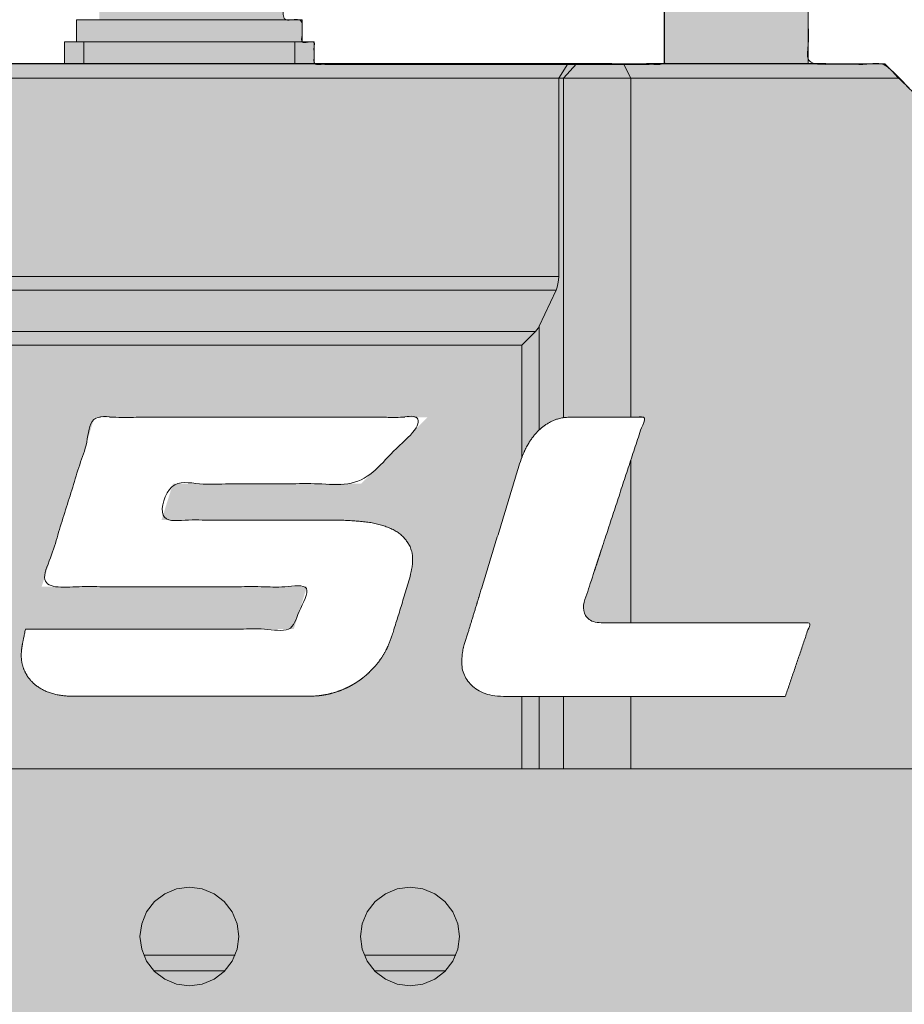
# Model space of a CAD drawing. Header units: inches. Extents: x -352 to 312, y -22 to 980.
# Tile 9 of 11: x -96 to 78, y 570 to 764. Entities that reach past the tile are written whole.
import ezdxf

# ---------------------------------------------------------------- set-up
doc = ezdxf.new("R2010")
doc.units = ezdxf.units.IN
doc.header["$LTSCALE"] = 48
doc.header["$MEASUREMENT"] = 0
doc.layers.add('None', color=7, linetype='Continuous', lineweight=5)

# ---------------------------------------------------------------- blocks, each defined once
blk = doc.blocks.new('Group')
at = {"layer": 'None', "linetype": 'Continuous', "lineweight": 0, "true_color": 0x404040, "transparency": 33554687}
h = blk.add_hatch(color=250, dxfattribs=at)
h.paths.add_polyline_path([(311.74, 493.87), (311.74, 673.4), (200.24, 673.4), (198.45, 673.29), (196.83, 672.93), (195.4, 672.31), (194.14, 671.45), (193.07, 670.33), (192.18, 668.96), (191.47, 667.33), (190.94, 665.45), (190.6, 666.12), (189.82, 667.64), (188.6, 670.02), (186.95, 673.27), (184.87, 677.37), (182.35, 682.33), (179.4, 688.15), (176.02, 694.83), (172.3, 702.13), (168.35, 709.78), (164.16, 717.8), (159.73, 726.18), (155.07, 734.93), (150.17, 744.04), (145.04, 753.51), (139.67, 763.34), (134.12, 773.41), (128.42, 783.6), (122.6, 793.9), (116.63, 804.31), (110.53, 814.84), (104.29, 825.49), (97.92, 836.24), (91.4, 847.12), (84.85, 857.86), (78.37, 868.21), (71.94, 878.19), (65.58, 887.78), (59.27, 896.99), (53.03, 905.81), (46.85, 914.26), (40.73, 922.32), (38.76, 924.85), (36.75, 927.4), (34.7, 929.97), (32.62, 932.55), (30.5, 935.14), (28.35, 937.75), (26.15, 940.38), (23.92, 943.02), (21.67, 945.64), (19.39, 948.19), (17.09, 950.68), (14.77, 953.1), (12.44, 955.45), (10.08, 957.74), (7.71, 959.97), (5.31, 962.12), (2.9, 964.2), (0.48, 966.16), (-1.95, 968.02), (-4.4, 969.78), (-6.85, 971.42), (-9.32, 972.97), (-11.8, 974.4), (-14.28, 975.73), (-16.77, 976.91), (-19.26, 977.91), (-21.74, 978.72), (-24.21, 979.34), (-26.67, 979.77), (-29.13, 980.02), (-31.59, 980.08), (-34.03, 979.95), (-40.22, 978.63), (-45.75, 975.84), (-50.61, 971.6), (-54.81, 965.89), (-58.35, 958.72), (-61.23, 950.1), (-63.45, 940.01), (-65.01, 928.46), (-65.76, 922.36), (-66.39, 916.08), (-66.9, 909.61), (-67.3, 902.97), (-67.58, 896.14), (-67.75, 889.13), (-67.79, 881.94), (-67.72, 874.56), (-70.56, 874.56), (-70.86, 874.56), (-71.13, 874.52), (-71.37, 874.43), (-71.57, 874.29), (-71.74, 874.11), (-71.88, 873.88), (-71.98, 873.61), (-72.05, 873.29), (-75.41, 852.23), (-77.67, 851.37), (-81.15, 825.24), (-81.17, 825.13), (-81.19, 824.99), (-81.2, 824.84), (-81.22, 824.67), (-81.22, 824.49), (-81.23, 824.28), (-81.24, 824.07), (-81.24, 823.83), (-81.24, 809.86), (-80.2, 792.09), (-80.2, 764.31), (-84.64, 764.31), (-84.64, 759.95), (-87, 759.95), (-87, 755.5), (-145.37, 755.5), (-145.37, 758.33), (-191.1, 758.33), (-191.1, 755.6), (-199.41, 755.6), (-218.31, 736.6), (-218.31, 619.43), (-247.6, 619.43), (-247.6, 616.6), (-251.38, 616.6), (-251.38, 636.44), (-258.94, 636.44), (-258.92, 631.79), (-258.9, 627.76), (-258.9, 624.35), (-258.89, 621.56), (-258.9, 619.39), (-258.9, 617.84), (-258.92, 616.91), (-258.94, 616.6), (-268.39, 616.6), (-268.39, 629.83), (-283.51, 629.83), (-288.28, 627.75), (-293.42, 600.16), (-312.99, 600.16), (-312.99, 597.24), (-319.47, 597.24), (-319.47, 594.87), (-351.48, 594.87), (-351.48, 572.26), (-319.6, 572.26), (-319.6, 569.73), (-312.99, 569.73), (-312.99, 566.9), (-293.42, 566.9), (-288.37, 539.31), (-283.51, 537.29), (-268.39, 537.23), (-268.39, 550.46), (-258.94, 550.46), (-258.94, 530.66), (-251.38, 530.66), (-251.38, 550.46), (-247.6, 550.46), (-247.6, 547.62), (-218.41, 547.62), (-218.38, 547.32), (-218.37, 547.03), (-218.41, 546.76), (-218.47, 546.49), (-218.56, 546.24), (-218.69, 546.01), (-218.85, 545.78), (-219.03, 545.57), (-219.12, 545.48), (-219.24, 545.37), (-219.37, 545.22), (-219.53, 545.05), (-219.72, 544.85), (-219.93, 544.63), (-220.16, 544.38), (-220.42, 544.1), (-220.7, 543.8), (-221.01, 543.49), (-221.34, 543.16), (-221.69, 542.82), (-222.07, 542.46), (-222.47, 542.09), (-222.9, 541.71), (-223.35, 541.31), (-223.82, 540.89), (-224.32, 540.47), (-224.84, 540.04), (-225.39, 539.61), (-225.96, 539.16), (-226.55, 538.7), (-227.17, 538.24), (-227.81, 537.77), (-228.47, 537.29), (-229.16, 536.82), (-229.87, 536.36), (-230.61, 535.89), (-231.37, 535.43), (-232.15, 534.98), (-232.96, 534.52), (-233.79, 534.07), (-234.07, 533.92), (-234.33, 533.75), (-234.59, 533.58), (-234.83, 533.39), (-235.07, 533.2), (-235.29, 532.99), (-235.51, 532.77), (-235.72, 532.54), (-235.92, 532.3), (-236.1, 532.06), (-236.28, 531.81), (-236.45, 531.56), (-236.62, 531.3), (-236.77, 531.04), (-236.91, 530.78), (-237.05, 530.51), (-237.18, 530.23), (-237.29, 529.96), (-237.4, 529.68), (-237.5, 529.4), (-237.6, 529.12), (-237.68, 528.84), (-237.75, 528.55), (-237.82, 528.27), (-237.88, 527.98), (-237.93, 527.7), (-237.97, 527.43), (-238.01, 527.16), (-238.03, 526.89), (-238.05, 526.63), (-238.06, 526.37), (-238.07, 526.11), (-238.07, 525.27), (-238.07, 524.09), (-238.08, 522.57), (-238.09, 520.7), (-238.1, 518.49), (-238.11, 515.95), (-238.13, 513.06), (-238.15, 509.83), (-120.23, 509.83), (-120.23, 505.71), (-120.25, 505.5), (-120.28, 505.3), (-120.31, 505.12), (-120.35, 504.96), (-120.41, 504.82), (-120.47, 504.69), (-120.54, 504.57), (-120.62, 504.47), (-120.71, 504.38), (-120.81, 504.27), (-120.92, 504.14), (-121.03, 504.01), (-121.16, 503.86), (-121.29, 503.7), (-121.43, 503.53), (-121.58, 503.34), (-138.15, 503.34), (-138.4, 503.33), (-138.64, 503.3), (-138.86, 503.24), (-139.06, 503.16), (-139.25, 503.05), (-139.42, 502.92), (-139.57, 502.77), (-139.7, 502.59), (-140.26, 501.83), (-141.68, 499.96), (-143.97, 496.97), (-147.12, 492.86), (-151.14, 487.63), (-156.03, 481.28), (-161.78, 473.82), (-168.39, 465.23), (-168.52, 465.07), (-168.63, 464.89), (-168.72, 464.72), (-168.79, 464.53), (-168.85, 464.34), (-168.89, 464.14), (-168.92, 463.93), (-168.93, 463.72), (-168.93, 462.68), (-168.93, 459.98), (-168.94, 455.63), (-168.94, 449.62), (-168.95, 441.95), (-168.96, 432.63), (-168.97, 421.66), (-168.99, 409.03), (-169.02, 408.19), (-169.11, 407.39), (-169.25, 406.62), (-169.45, 405.88), (-169.71, 405.18), (-170.02, 404.51), (-170.39, 403.88), (-170.81, 403.27), (-171.26, 402.69), (-171.72, 402.09), (-172.18, 401.49), (-172.64, 400.88), (-173.11, 400.26), (-173.59, 399.63), (-174.07, 398.99), (-174.55, 398.34), (-174.66, 398.22), (-174.76, 398.09), (-174.85, 397.94), (-174.91, 397.78), (-174.97, 397.6), (-175.01, 397.41), (-175.03, 397.21), (-175.04, 397), (-175.04, 389.73), (-175.05, 389.55), (-175.07, 389.38), (-175.1, 389.21), (-175.14, 389.06), (-175.19, 388.91), (-175.26, 388.77), (-175.33, 388.64), (-175.41, 388.52), (-175.52, 388.37), (-175.66, 388.19), (-175.84, 387.95), (-176.05, 387.67), (-176.29, 387.34), (-176.58, 386.96), (-176.89, 386.53), (-177.25, 386.06), (-177.35, 385.91), (-177.44, 385.76), (-177.51, 385.61), (-177.57, 385.46), (-177.62, 385.31), (-177.65, 385.15), (-177.67, 385), (-177.68, 384.85), (-177.68, 375.37), (-248.55, 375.37), (-248.55, 378.68), (-293.87, 378.68), (-293.87, 370.17), (-248.55, 370.17), (-248.55, 374.42), (-162.78, 374.42), (-162.75, 372.43), (-162.73, 370.7), (-162.72, 369.24), (-162.72, 368.05), (-162.72, 367.12), (-162.73, 366.45), (-162.75, 366.05), (-162.78, 365.92), (-177.57, 365.92), (-177.68, 339.9), (-177.68, 339.7), (-177.66, 339.5), (-177.6, 339.3), (-177.51, 339.1), (-177.39, 338.9), (-177.24, 338.7), (-177.06, 338.5), (-176.85, 338.3), (-176.63, 338.11), (-176.43, 337.93), (-176.24, 337.77), (-176.07, 337.62), (-175.91, 337.48), (-175.77, 337.36), (-175.65, 337.25), (-175.54, 337.15), (-175.42, 337.03), (-175.32, 336.9), (-175.23, 336.75), (-175.16, 336.58), (-175.11, 336.4), (-175.07, 336.19), (-175.04, 335.97), (-175.04, 335.74), (-175.04, 335.29), (-175.04, 334.44), (-175.04, 333.18), (-175.03, 331.52), (-175.03, 329.45), (-175.03, 326.98), (-175.03, 324.1), (-175.03, 320.82), (-175.02, 320.64), (-174.98, 320.47), (-174.92, 320.29), (-174.83, 320.11), (-174.72, 319.93), (-174.58, 319.76), (-174.42, 319.58), (-174.23, 319.4), (-174, 319.21), (-173.73, 318.97), (-173.4, 318.69), (-173.03, 318.37), (-172.61, 318.01), (-172.14, 317.61), (-171.62, 317.17), (-171.06, 316.69), (-170.54, 315.89), (-170.1, 315.09), (-169.72, 314.3), (-169.41, 313.5), (-169.17, 312.71), (-169, 311.92), (-168.9, 311.14), (-168.87, 310.35), (-168.87, 143.78), (-168.84, 142.52), (-168.69, 141.35), (-168.41, 140.25), (-168, 139.25), (-167.46, 138.32), (-166.79, 137.48), (-165.99, 136.72), (-165.06, 136.04), (-163.97, 135.36), (-162.69, 134.57), (-161.21, 133.69), (-159.54, 132.7), (-157.68, 131.61), (-155.62, 130.42), (-153.38, 129.12), (-150.94, 127.73), (-143.95, 127.72), (-143.95, 54.56), (-145.56, 53.97), (-145.56, 49.85), (-145.58, 49.47), (-145.65, 49.11), (-145.75, 48.77), (-145.89, 48.45), (-146.07, 48.16), (-146.28, 47.88), (-146.53, 47.63), (-146.82, 47.4), (-147.52, 46.9), (-149.02, 45.84), (-151.32, 44.2), (-154.42, 42.01), (-158.31, 39.25), (-162.99, 35.92), (-168.47, 32.03), (-174.75, 27.58), (-174.75, -21.95), (-154.16, -21.95), (-153.91, -21.91), (-153.7, -21.85), (-153.52, -21.77), (-153.37, -21.67), (-153.26, -21.55), (-153.18, -21.42), (-153.13, -21.27), (-153.11, -21.1), (-153.11, -18.17), (-153.14, -17.95), (-153.2, -17.76), (-153.29, -17.6), (-153.4, -17.47), (-153.55, -17.36), (-153.73, -17.29), (-153.93, -17.24), (-154.17, -17.23), (-158.78, -17.23), (-159, -17.22), (-159.19, -17.18), (-159.35, -17.11), (-159.49, -17.02), (-159.59, -16.9), (-159.66, -16.76), (-159.7, -16.58), (-159.72, -16.38), (-159.72, -16.08), (-159.72, -15.57), (-159.72, -14.88), (-159.72, -14), (-159.72, -12.92), (-159.72, -11.65), (-159.73, -10.19), (-159.73, -8.54), (-159.69, -8.31), (-159.62, -8.12), (-159.54, -7.96), (-159.43, -7.83), (-159.3, -7.72), (-159.15, -7.65), (-158.98, -7.61), (-158.78, -7.59), (-153.96, -7.59), (-153.77, -7.56), (-153.61, -7.52), (-153.47, -7.45), (-153.36, -7.38), (-153.27, -7.28), (-153.21, -7.17), (-153.17, -7.05), (-153.16, -6.91), (-153.16, -5.61), (-153.19, -5.43), (-153.25, -5.28), (-153.32, -5.15), (-153.43, -5.04), (-153.55, -4.96), (-153.7, -4.9), (-153.87, -4.86), (-154.06, -4.85), (-158.78, -4.85), (-159.01, -4.82), (-159.2, -4.76), (-159.36, -4.68), (-159.49, -4.59), (-159.6, -4.47), (-159.67, -4.34), (-159.71, -4.18), (-159.73, -4.01), (-159.73, -3.75), (-159.73, -3.33), (-159.73, -2.76), (-159.72, -2.04), (-159.72, -1.17), (-159.72, -0.14), (-159.72, 1.04), (-159.71, 2.38), (-159.65, 2.57), (-159.57, 2.73), (-159.48, 2.86), (-159.38, 2.98), (-159.26, 3.06), (-159.13, 3.12), (-159, 3.16), (-158.85, 3.17), (-91.7, 3.18), (-91.7, 1.85), (-78.66, -22.27), (-46.15, -22.34), (-33.11, 1.85), (-33.11, 3.18), (33.97, 3.18), (34.19, 3.14), (34.38, 3.08), (34.55, 3), (34.68, 2.89), (34.78, 2.76), (34.86, 2.61), (34.9, 2.43), (34.92, 2.24), (34.92, -3.91), (34.91, -4.13), (34.87, -4.32), (34.81, -4.48), (34.7, -4.61), (34.57, -4.72), (34.4, -4.79), (34.2, -4.84), (33.97, -4.85), (29.25, -4.85), (29.04, -4.89), (28.85, -4.94), (28.7, -5), (28.57, -5.08), (28.47, -5.17), (28.4, -5.28), (28.36, -5.41), (28.34, -5.54), (28.34, -6.73), (28.36, -6.93), (28.4, -7.11), (28.45, -7.25), (28.53, -7.38), (28.62, -7.47), (28.73, -7.54), (28.86, -7.58), (29, -7.59), (33.97, -7.59), (34.19, -7.65), (34.38, -7.72), (34.55, -7.81), (34.68, -7.92), (34.78, -8.05), (34.86, -8.19), (34.9, -8.36), (34.92, -8.54), (34.92, -16.28), (34.88, -16.5), (34.82, -16.69), (34.75, -16.85), (34.65, -16.98), (34.54, -17.09), (34.41, -17.16), (34.26, -17.2), (34.09, -17.22), (29.16, -17.22), (28.97, -17.25), (28.81, -17.3), (28.67, -17.38), (28.56, -17.49), (28.47, -17.62), (28.41, -17.78), (28.37, -17.96), (28.36, -18.17), (28.36, -21.26), (28.4, -21.42), (28.45, -21.56), (28.53, -21.68), (28.62, -21.77), (28.72, -21.85), (28.84, -21.9), (28.98, -21.93), (29.13, -21.94), (29.59, -21.94), (30.67, -21.94), (32.36, -21.94), (34.65, -21.94), (37.56, -21.95), (41.08, -21.95), (45.2, -21.95), (49.94, -21.95), (49.94, 27.53), (21.81, 47.56), (21.56, 47.84), (21.34, 48.11), (21.16, 48.38), (21.01, 48.66), (20.9, 48.94), (20.81, 49.21), (20.76, 49.49), (20.75, 49.77), (20.75, 50.09), (20.75, 50.46), (20.75, 50.9), (20.75, 51.4), (20.75, 51.96), (20.75, 52.59), (20.74, 53.28), (20.74, 54.03), (19.14, 54.64), (19.14, 127.72), (26.1, 127.72), (39.29, 135.24), (40.44, 135.99), (41.43, 136.82), (42.27, 137.74), (42.96, 138.73), (43.49, 139.8), (43.87, 140.96), (44.1, 142.2), (44.18, 143.51), (44.18, 147.31), (44.17, 155.97), (44.17, 169.51), (44.16, 187.92), (44.15, 211.2), (44.14, 239.35), (44.13, 272.38), (44.11, 310.28), (44.26, 311.54), (44.46, 312.7), (44.72, 313.74), (45.03, 314.68), (45.4, 315.5), (45.82, 316.22), (46.3, 316.82), (46.83, 317.31), (47.36, 317.73), (47.85, 318.11), (48.28, 318.45), (48.66, 318.75), (48.98, 319.01), (49.26, 319.22), (49.49, 319.4), (49.66, 319.54), (49.79, 319.67), (49.91, 319.81), (50, 319.97), (50.08, 320.16), (50.14, 320.37), (50.19, 320.6), (50.21, 320.85), (50.22, 321.12), (50.22, 335.87), (50.24, 336.09), (50.27, 336.29), (50.31, 336.48), (50.37, 336.65), (50.45, 336.81), (50.54, 336.95), (50.64, 337.08), (50.76, 337.19), (50.9, 337.3), (51.05, 337.42), (51.22, 337.55), (51.4, 337.68), (51.6, 337.82), (51.82, 337.98), (52.05, 338.13), (52.29, 338.3), (52.43, 338.43), (52.55, 338.59), (52.64, 338.76), (52.73, 338.96), (52.79, 339.18), (52.83, 339.43), (52.86, 339.69), (52.87, 339.98), (52.87, 365.92), (37.97, 365.92), (37.97, 374.42), (123.74, 374.42), (123.74, 370.17), (169.05, 370.17), (169.05, 378.68), (158.43, 378.69), (149.22, 378.7), (141.43, 378.71), (135.06, 378.71), (130.11, 378.71), (126.58, 378.7), (124.47, 378.69), (123.78, 378.68), (123.79, 378.61), (123.8, 378.45), (123.81, 378.19), (123.81, 377.83), (123.81, 377.38), (123.8, 376.82), (123.79, 376.17), (123.78, 375.42), (52.87, 375.42), (52.87, 384.67), (52.86, 384.87), (52.84, 385.06), (52.81, 385.25), (52.75, 385.43), (52.69, 385.61), (52.6, 385.78), (52.5, 385.95), (52.39, 386.12), (52.26, 386.3), (52.1, 386.51), (51.92, 386.75), (51.71, 387.03), (51.49, 387.33), (51.23, 387.67), (50.96, 388.04), (50.66, 388.44), (50.56, 388.6), (50.47, 388.77), (50.39, 388.93), (50.33, 389.09), (50.28, 389.25), (50.25, 389.41), (50.23, 389.57), (50.22, 389.72), (50.22, 396.86), (50.22, 397.06), (50.19, 397.27), (50.14, 397.48), (50.07, 397.69), (49.98, 397.91), (49.86, 398.13), (49.72, 398.35), (49.56, 398.58), (49.35, 398.86), (49.09, 399.22), (48.76, 399.66), (48.37, 400.18), (47.91, 400.79), (47.39, 401.48), (46.82, 402.26), (46.17, 403.11), (45.68, 403.72), (45.25, 404.4), (44.88, 405.17), (44.58, 406.02), (44.35, 406.96), (44.19, 407.98), (44.09, 409.08), (44.05, 410.26), (44.05, 412.17), (44.06, 415.44), (44.06, 420.07), (44.07, 426.06), (44.08, 433.41), (44.09, 442.13), (44.1, 452.2), (44.11, 463.64), (44.09, 463.89), (44.04, 464.12), (43.99, 464.35), (43.92, 464.56), (43.85, 464.76), (43.75, 464.95), (43.65, 465.13), (43.53, 465.29), (42.98, 466.01), (41.56, 467.86), (39.28, 470.82), (36.13, 474.9), (32.11, 480.11), (27.24, 486.44), (21.49, 493.89), (14.89, 502.46), (14.75, 502.65), (14.6, 502.82), (14.43, 502.96), (14.25, 503.07), (14.06, 503.16), (13.85, 503.23), (13.63, 503.26), (13.39, 503.28), (12.91, 503.28), (11.98, 503.28), (10.59, 503.29), (8.74, 503.31), (6.43, 503.33), (3.66, 503.35), (0.43, 503.37), (-3.26, 503.4), (-4.14, 504.5), (-4.25, 504.62), (-4.33, 504.76), (-4.41, 504.91), (-4.47, 505.08), (-4.52, 505.26), (-4.55, 505.45), (-4.57, 505.66), (-4.58, 505.89), (-4.58, 509.83), (113.34, 509.83), (113.34, 526.19), (113.28, 527.48), (113.07, 528.68), (112.72, 529.8), (112.23, 530.84), (111.59, 531.8), (110.81, 532.68), (109.89, 533.49), (108.82, 534.21), (108.4, 534.46), (107.98, 534.71), (107.55, 534.96), (107.14, 535.21), (106.72, 535.46), (106.31, 535.71), (105.9, 535.95), (105.49, 536.2), (105.08, 536.44), (104.67, 536.7), (104.26, 536.96), (103.84, 537.23), (103.42, 537.5), (103, 537.79), (102.58, 538.08), (102.16, 538.38), (101.73, 538.69), (101.29, 539.02), (100.86, 539.35), (100.42, 539.7), (99.97, 540.06), (99.52, 540.44), (99.06, 540.82), (98.6, 541.22), (98.13, 541.63), (97.66, 542.07), (97.17, 542.53), (96.68, 543.01), (96.17, 543.51), (95.66, 544.04), (95.14, 544.58), (94.61, 545.15), (94.52, 545.24), (94.45, 545.33), (94.37, 545.41), (94.3, 545.49), (94.24, 545.57), (94.17, 545.65), (94.11, 545.72), (94.06, 545.8), (94.01, 545.87), (93.96, 545.94), (93.91, 546.01), (93.87, 546.08), (93.83, 546.15), (93.79, 546.21), (93.75, 546.28), (93.72, 546.35), (93.69, 546.42), (93.67, 546.49), (93.64, 546.56), (93.62, 546.63), (93.6, 546.7), (93.58, 546.78), (93.56, 546.85), (93.55, 546.93), (93.54, 547), (93.53, 547.08), (93.52, 547.16), (93.52, 547.25), (93.51, 547.34), (93.51, 547.43), (93.5, 547.52), (93.5, 547.62), (93.72, 547.62), (94.11, 547.62), (94.66, 547.62), (95.37, 547.62), (96.25, 547.61), (97.3, 547.61), (98.51, 547.61), (99.88, 547.6), (101.35, 547.6), (102.85, 547.59), (104.39, 547.59), (105.94, 547.58), (107.53, 547.58), (109.15, 547.57), (110.8, 547.57), (112.48, 547.57), (114.15, 547.56), (115.79, 547.56), (117.39, 547.56), (118.95, 547.56), (120.47, 547.56), (121.95, 547.56), (123.39, 547.56), (124.8, 547.56), (126.1, 547.56), (127.23, 547.57), (128.18, 547.57), (128.96, 547.58), (129.57, 547.59), (130, 547.6), (130.26, 547.61), (130.35, 547.62), (130.35, 550.46), (143.58, 550.46), (143.58, 555.18), (154.51, 555.29), (154.51, 561.9), (190.8, 561.9), (190.8, 503.32), (190.98, 501.1), (191.46, 499.18), (192.24, 497.56), (193.31, 496.23), (194.67, 495.2), (196.33, 494.46), (198.29, 494.02), (200.54, 493.87)])
h.paths.add_polyline_path([(190.8, 640.14), (190.8, 605.36), (154.51, 605.36), (154.54, 611.87), (143.58, 611.87), (143.58, 616.6), (130.35, 616.6), (130.35, 619.43), (93.5, 619.43), (93.5, 736.6), (74.55, 755.54), (59.48, 755.54), (59.48, 778.74), (31.14, 778.74), (31.14, 755.5), (-37.87, 755.5), (-37.87, 759.88), (-40.23, 759.88), (-40.23, 764.29), (-43.91, 764.29), (-43.91, 792.09), (-42.87, 809.86), (-42.87, 824.11), (-42.95, 825.15), (-46.4, 851.39), (-48.7, 852.28), (-52.06, 873.29), (-52.15, 873.58), (-52.26, 873.84), (-52.4, 874.05), (-52.55, 874.23), (-52.74, 874.37), (-52.94, 874.47), (-53.17, 874.53), (-53.42, 874.55), (-53.7, 874.55), (-54, 874.56), (-54.33, 874.56), (-54.69, 874.56), (-55.07, 874.56), (-55.48, 874.56), (-55.92, 874.56), (-56.39, 874.56), (-56.47, 881.77), (-56.37, 887.71), (-56.26, 892.93), (-56.15, 897.44), (-56.03, 901.24), (-55.91, 904.32), (-55.79, 906.69), (-55.66, 908.35), (-55.53, 909.29), (-55.48, 909.58), (-55.41, 910), (-55.34, 910.57), (-55.27, 911.26), (-55.18, 912.1), (-55.09, 913.06), (-54.99, 914.17), (-54.88, 915.41), (-54.76, 916.75), (-54.62, 918.13), (-54.47, 919.57), (-54.31, 921.05), (-54.14, 922.59), (-53.94, 924.17), (-53.74, 925.81), (-53.52, 927.5), (-53.28, 929.21), (-53.03, 930.93), (-52.76, 932.66), (-52.47, 934.4), (-52.17, 936.14), (-51.85, 937.89), (-51.51, 939.64), (-51.15, 941.41), (-50.77, 943.14), (-50.37, 944.79), (-49.95, 946.36), (-49.5, 947.85), (-49.03, 949.26), (-48.53, 950.59), (-48.01, 951.84), (-47.47, 953.02), (-47.2, 953.57), (-46.93, 954.12), (-46.66, 954.68), (-46.39, 955.24), (-46.11, 955.81), (-45.84, 956.38), (-45.56, 956.95), (-45.28, 957.53), (-44.99, 958.11), (-44.69, 958.68), (-44.38, 959.25), (-44.06, 959.81), (-43.72, 960.36), (-43.37, 960.9), (-43, 961.44), (-42.63, 961.97), (-42.24, 962.49), (-41.83, 963), (-41.4, 963.49), (-40.95, 963.98), (-40.49, 964.45), (-40, 964.9), (-39.5, 965.35), (-38.98, 965.78), (-38.44, 966.2), (-37.87, 966.59), (-37.27, 966.95), (-36.63, 967.29), (-35.97, 967.61), (-35.28, 967.91), (-34.56, 968.18), (-33.82, 968.42), (-31.7, 968.86), (-29.43, 968.93), (-27, 968.62), (-24.41, 967.95), (-21.67, 966.9), (-18.76, 965.48), (-15.7, 963.69), (-12.48, 961.54), (-7.47, 958.14), (-2.14, 953.82), (3.53, 948.59), (9.53, 942.43), (15.86, 935.36), (22.52, 927.37), (29.51, 918.45), (36.83, 908.62), (46.9, 894.41), (56.24, 880.93), (64.86, 868.18), (72.76, 856.17), (79.93, 844.89), (86.38, 834.34), (92.11, 824.53), (97.11, 815.45), (98.04, 813.73), (99.16, 811.67), (100.48, 809.29), (101.99, 806.57), (103.71, 803.52), (105.62, 800.13), (107.73, 796.41), (110.03, 792.36), (112.49, 788.03), (115.06, 783.49), (117.73, 778.73), (120.52, 773.75), (123.41, 768.56), (126.42, 763.15), (129.53, 757.53), (132.76, 751.69), (136.07, 745.66), (139.45, 739.47), (142.89, 733.13), (146.4, 726.63), (149.97, 719.98), (153.61, 713.17), (157.31, 706.2), (161.08, 699.07), (164.88, 691.84), (168.65, 684.58), (172.39, 677.27), (176.12, 669.92), (179.82, 662.54), (183.5, 655.11), (187.16, 647.65)])
for points in [[(10.31, 713.7), (10.27, 712.96), (10.17, 712.26), (10.01, 711.6), (9.79, 711.03)], [(5.73, 702.85), (5.15, 702.28), (4.5, 701.62), (3.79, 700.91), (3.05, 700.18)], [(5.73, 702.85), (6.02, 703.18), (6.27, 703.54), (6.48, 703.92)], [(-52.7, 583.63), (-53.03, 581.11), (-54, 578.77), (-55.55, 576.75), (-57.57, 575.2), (-59.91, 574.23), (-62.43, 573.9), (-64.95, 574.23), (-67.3, 575.2), (-69.31, 576.75), (-70.86, 578.77), (-71.83, 581.11), (-72.17, 583.63), (-71.83, 586.15), (-70.86, 588.5), (-69.31, 590.51), (-67.3, 592.06), (-64.95, 593.03), (-62.43, 593.36), (-59.91, 593.03), (-57.57, 592.06), (-55.55, 590.51), (-54, 588.5), (-53.03, 586.15), (-52.7, 583.63)], [(-9.24, 583.63), (-9.57, 581.11), (-10.54, 578.77), (-12.09, 576.75), (-14.1, 575.2), (-16.45, 574.23), (-18.97, 573.9), (-21.49, 574.23), (-23.83, 575.2), (-25.85, 576.75), (-27.4, 578.77), (-28.37, 581.11), (-28.7, 583.63), (-28.37, 586.15), (-27.4, 588.5), (-25.85, 590.51), (-23.83, 592.06), (-21.49, 593.03), (-18.97, 593.36), (-16.45, 593.03), (-14.1, 592.06), (-12.09, 590.51), (-10.54, 588.5), (-9.57, 586.15), (-9.24, 583.63)]]:
    blk.add_hatch(color=250, dxfattribs=at).paths.add_polyline_path(points)
at = {"layer": 'None', "color": 7, "linetype": 'Continuous', "lineweight": 5, "transparency": 33554687}
for p, q in [((31.11, 778.84), (31.11, 755.7)), ((59.46, 755.7), (59.46, 778.84)), ((-84.64, 764.29), (-84.64, 759.95)), ((-40.23, 759.95), (-40.23, 764.29)), ((-87, 759.95), (-87, 755.7)), ((-83.22, 759.95), (-41.65, 759.95)), ((-83.22, 759.95), (-83.22, 755.7)), ((-41.65, 759.95), (-41.65, 755.7)), ((-37.87, 759.95), (-37.87, 755.7)), ((-136.98, 755.6), (12.11, 755.6)), ((-108.19, 755.7), (-91.67, 755.7)), ((-91.67, 755.7), (-91.67, 755.6)), ((-91.67, 755.7), (-81.25, 755.7)), ((-81.25, 755.7), (-81.25, 755.6)), ((-81.25, 755.7), (-81.04, 755.7)), ((-81.04, 755.7), (-81.04, 755.6)), ((-81.04, 755.7), (-80.81, 755.7)), ((-80.81, 755.7), (-80.81, 755.6)), ((-80.81, 755.7), (-80.57, 755.7)), ((-80.57, 755.7), (-80.57, 755.6)), ((-80.57, 755.7), (-80.3, 755.7)), ((-80.3, 755.7), (-80.3, 755.6)), ((-80.3, 755.7), (-80.02, 755.7)), ((-80.02, 755.7), (-80.02, 755.6)), ((-80.02, 755.7), (-79.73, 755.7)), ((-79.73, 755.7), (-79.73, 755.6)), ((-79.73, 755.7), (-79.44, 755.7)), ((-79.44, 755.7), (-79.44, 755.6)), ((-79.44, 755.7), (-79.14, 755.7)), ((-79.14, 755.7), (-79.14, 755.6)), ((-79.14, 755.7), (-46.56, 755.7)), ((-71.75, 755.7), (-71.75, 755.71)), ((-46.56, 755.7), (-46.56, 755.6)), ((-46.56, 755.7), (-46.26, 755.7)), ((-46.26, 755.7), (-46.26, 755.6)), ((-46.26, 755.7), (-45.96, 755.7)), ((-45.96, 755.7), (-45.96, 755.6)), ((-45.96, 755.7), (-45.67, 755.7)), ((-45.67, 755.7), (-45.67, 755.6)), ((-45.67, 755.7), (-45.4, 755.7)), ((-45.4, 755.7), (-45.4, 755.6)), ((-45.4, 755.7), (-45.13, 755.7)), ((-45.13, 755.7), (-45.13, 755.6)), ((-45.13, 755.7), (-44.88, 755.7)), ((-44.88, 755.7), (-44.88, 755.6)), ((-44.88, 755.7), (-44.65, 755.7)), ((-44.65, 755.7), (-44.65, 755.6)), ((-44.65, 755.7), (-44.45, 755.7)), ((-44.45, 755.7), (-44.45, 755.6)), ((-44.45, 755.7), (-34.03, 755.7)), ((-34.03, 755.7), (-34.03, 755.6)), ((-34.03, 755.7), (-17.5, 755.7)), ((-17.5, 755.7), (-17.5, 755.6)), ((-17.5, 755.7), (-4.37, 755.7)), ((-4.37, 755.7), (-4.37, 755.6)), ((-4.37, 755.7), (-3.5, 755.7)), ((-3.5, 755.7), (-3.5, 755.6)), ((-3.5, 755.7), (-1.6, 755.7)), ((-1.6, 755.7), (-1.6, 755.6)), ((-1.6, 755.7), (-0.69, 755.7)), ((-0.69, 755.7), (0.21, 755.7)), ((-0.69, 755.7), (-0.69, 755.6)), ((0.21, 755.7), (0.21, 755.6)), ((0.21, 755.7), (1.15, 755.7)), ((1.15, 755.7), (2.26, 755.7)), ((1.15, 755.7), (1.15, 755.6)), ((2.26, 755.7), (2.26, 755.6)), ((2.26, 755.7), (2.52, 755.7)), ((2.52, 755.7), (2.52, 755.6)), ((2.52, 755.7), (2.78, 755.7)), ((2.78, 755.7), (2.78, 755.6)), ((2.78, 755.7), (3.03, 755.7)), ((3.03, 755.7), (3.03, 755.6)), ((3.03, 755.7), (3.26, 755.7)), ((3.26, 755.7), (3.26, 755.6)), ((3.26, 755.7), (3.48, 755.7)), ((3.48, 755.7), (3.48, 755.6)), ((3.48, 755.7), (3.66, 755.7)), ((3.66, 755.7), (3.66, 755.6)), ((3.66, 755.7), (3.82, 755.7)), ((3.82, 755.7), (3.82, 755.6)), ((3.82, 755.7), (3.94, 755.7)), ((3.94, 755.7), (3.94, 755.6)), ((3.94, 755.7), (4.09, 755.7)), ((4.09, 755.7), (4.09, 755.6)), ((4.09, 755.7), (13.88, 755.7)), ((12.11, 755.6), (10.31, 752.77)), ((11.27, 752.77), (13.84, 755.6)), ((12.11, 755.6), (13.84, 755.6)), ((13.88, 755.7), (13.88, 755.6)), ((13.88, 755.7), (17.52, 755.7)), ((17.52, 755.7), (19.55, 755.7)), ((17.52, 755.7), (17.52, 755.6)), ((19.55, 755.7), (19.55, 755.6)), ((19.55, 755.7), (20.77, 755.7)), ((20.77, 755.7), (20.77, 755.6)), ((24.51, 752.77), (23.11, 755.6)), ((27.61, 755.7), (27.61, 755.6)), ((27.61, 755.7), (27.8, 755.7)), ((27.8, 755.7), (27.8, 755.6)), ((27.8, 755.7), (28.04, 755.7)), ((28.04, 755.7), (28.04, 755.6)), ((28.04, 755.7), (28.24, 755.7)), ((28.24, 755.7), (28.24, 755.6)), ((28.24, 755.7), (28.82, 755.7)), ((28.82, 755.7), (28.82, 755.6)), ((28.82, 755.7), (29.77, 755.7)), ((29.77, 755.7), (29.77, 755.6)), ((29.77, 755.7), (31.07, 755.7)), ((31.07, 755.7), (31.07, 755.6)), ((31.07, 755.7), (32.7, 755.7)), ((32.7, 755.7), (32.7, 755.6)), ((32.7, 755.7), (34.61, 755.7)), ((34.61, 755.7), (34.61, 755.6)), ((34.61, 755.7), (36.76, 755.7)), ((36.76, 755.7), (36.76, 755.6)), ((36.76, 755.7), (39.11, 755.7)), ((39.11, 755.7), (39.11, 755.6)), ((39.11, 755.7), (39.9, 755.7)), ((39.9, 755.7), (39.9, 755.6)), ((39.9, 755.7), (43.95, 755.7)), ((43.95, 755.7), (44.18, 755.7)), ((43.95, 755.7), (43.95, 755.6)), ((44.18, 755.7), (44.18, 755.6)), ((44.18, 755.7), (44.68, 755.7)), ((44.68, 755.7), (44.68, 755.6)), ((44.68, 755.7), (45.63, 755.7)), ((45.63, 755.7), (47.72, 755.7)), ((45.63, 755.7), (45.63, 755.6)), ((47.72, 755.7), (47.72, 755.6)), ((47.72, 755.7), (48.72, 755.7)), ((48.72, 755.7), (49.37, 755.7)), ((48.72, 755.7), (48.72, 755.6)), ((49.37, 755.7), (49.37, 755.6)), ((49.37, 755.7), (49.71, 755.7)), ((49.71, 755.7), (49.71, 755.6)), ((49.71, 755.7), (50.74, 755.7)), ((50.74, 755.7), (51.86, 755.7)), ((50.74, 755.7), (50.74, 755.6)), ((51.86, 755.7), (51.86, 755.6)), ((51.86, 755.7), (54.21, 755.7)), ((54.21, 755.7), (54.21, 755.6)), ((54.21, 755.7), (56.36, 755.7)), ((56.36, 755.7), (56.36, 755.6)), ((56.36, 755.7), (58.27, 755.7)), ((58.27, 755.7), (58.27, 755.6)), ((58.27, 755.7), (59.9, 755.7)), ((59.9, 755.7), (59.9, 755.6)), ((59.9, 755.7), (61.2, 755.7)), ((61.2, 755.7), (61.2, 755.6)), ((61.2, 755.7), (62.15, 755.7)), ((62.15, 755.7), (62.15, 755.6)), ((62.15, 755.7), (62.73, 755.7)), ((62.73, 755.7), (62.73, 755.6)), ((62.73, 755.7), (62.93, 755.7)), ((62.93, 755.7), (62.93, 755.6)), ((74.58, 755.6), (77.41, 752.77)), ((10.31, 752.77), (-135.17, 752.77)), ((10.31, 713.7), (10.31, 752.77)), ((11.27, 752.77), (10.31, 752.77)), ((11.27, 616.7), (11.27, 752.77)), ((24.51, 752.77), (24.51, 616.7)), ((79.36, 750.81), (77.41, 752.77)), ((-135.17, 713.7), (10.31, 713.7)), ((9.79, 711.03), (-134.66, 711.03)), ((9.79, 711.03), (6.48, 703.92)), ((-130.59, 702.85), (5.73, 702.85)), ((6.48, 703.92), (6.48, 616.7)), ((3.05, 700.18), (-127.92, 700.18)), ((3.05, 616.7), (3.05, 700.18)), ((92.66, 616.7), (-217.53, 616.7)), ((-71.43, 579.93), (-53.43, 579.93)), ((-27.97, 579.93), (-9.97, 579.93)), ((-55.47, 576.83), (-69.4, 576.83)), ((-12, 576.83), (-25.93, 576.83))]:
    blk.add_line(p, q, dxfattribs=at)
at = {"layer": 'None', "color": 7, "linetype": 'Continuous', "lineweight": 5, "transparency": 33554687, "flags": 128}
for points in [[(-84.64, 764.29), (-84.3, 764.29), (-83.3, 764.29), (-81.66, 764.29), (-79.44, 764.29), (-76.71, 764.29), (-73.54, 764.29), (-70.03, 764.29), (-66.29, 764.29), (-62.43, 764.29), (-58.58, 764.29), (-54.84, 764.29), (-51.33, 764.29), (-48.16, 764.29), (-45.42, 764.29), (-43.2, 764.29), (-41.57, 764.29), (-40.57, 764.29), (-40.23, 764.29)], [(-87, 759.95), (-86.93, 759.95), (-86.71, 759.95), (-86.36, 759.95), (-85.89, 759.95), (-85.32, 759.95), (-84.67, 759.95), (-83.96, 759.95), (-83.22, 759.95)], [(-41.65, 759.95), (-40.91, 759.95), (-40.2, 759.95), (-39.54, 759.95), (-38.97, 759.95), (-38.5, 759.95), (-38.15, 759.95), (-37.94, 759.95), (-37.87, 759.95)], [(13.84, 755.6), (14.54, 755.6), (15.46, 755.6), (16.58, 755.6), (17.83, 755.6), (19.16, 755.6), (20.52, 755.6), (21.86, 755.6), (23.11, 755.6)], [(23.11, 755.6), (30.46, 755.6), (37.58, 755.6), (44.46, 755.6), (51.07, 755.6), (57.41, 755.6), (63.44, 755.6), (69.17, 755.6), (74.58, 755.6)], [(24.51, 752.77), (22.72, 752.77), (20.82, 752.77), (18.87, 752.77), (16.96, 752.77), (15.18, 752.77), (13.59, 752.77), (12.27, 752.77), (11.27, 752.77)], [(77.41, 752.77), (71.88, 752.77), (66, 752.77), (59.8, 752.77), (53.3, 752.77), (46.5, 752.77), (39.42, 752.77), (32.08, 752.77), (24.51, 752.77)], [(10.31, 713.7), (10.27, 712.96), (10.17, 712.26), (10.01, 711.6), (9.79, 711.03)], [(5.73, 702.85), (5.15, 702.28), (4.5, 701.62), (3.79, 700.91), (3.05, 700.18)], [(5.73, 702.85), (6.02, 703.18), (6.27, 703.54), (6.48, 703.92)], [(-52.7, 583.63), (-53.03, 581.11), (-54, 578.77), (-55.55, 576.75), (-57.57, 575.2), (-59.91, 574.23), (-62.43, 573.9), (-64.95, 574.23), (-67.3, 575.2), (-69.31, 576.75), (-70.86, 578.77), (-71.83, 581.11), (-72.17, 583.63), (-71.83, 586.15), (-70.86, 588.5), (-69.31, 590.51), (-67.3, 592.06), (-64.95, 593.03), (-62.43, 593.36), (-59.91, 593.03), (-57.57, 592.06), (-55.55, 590.51), (-54, 588.5), (-53.03, 586.15), (-52.7, 583.63)], [(-9.24, 583.63), (-9.57, 581.11), (-10.54, 578.77), (-12.09, 576.75), (-14.1, 575.2), (-16.45, 574.23), (-18.97, 573.9), (-21.49, 574.23), (-23.83, 575.2), (-25.85, 576.75), (-27.4, 578.77), (-28.37, 581.11), (-28.7, 583.63), (-28.37, 586.15), (-27.4, 588.5), (-25.85, 590.51), (-23.83, 592.06), (-21.49, 593.03), (-18.97, 593.36), (-16.45, 593.03), (-14.1, 592.06), (-12.09, 590.51), (-10.54, 588.5), (-9.57, 586.15), (-9.24, 583.63)]]:
    blk.add_lwpolyline(points, dxfattribs=at)
at = {"layer": 'None', "color": 7, "linetype": 'Continuous', "lineweight": 5, "transparency": 33554687}
blk.add_open_spline([(190.8, 640.14), (190.8, 622.75), (190.8, 605.36), (172.65, 605.36), (154.51, 605.36), (154.53, 608.62), (154.54, 611.87), (149.06, 611.87), (143.58, 611.87), (143.58, 614.24), (143.58, 616.6), (136.96, 616.6), (130.35, 616.6), (130.35, 618.01), (130.35, 619.43), (111.92, 619.43), (93.5, 619.43), (93.5, 678.01), (93.5, 736.6), (84.03, 746.07), (74.55, 755.54), (67.02, 755.54), (59.48, 755.54), (59.48, 767.14), (59.48, 778.74), (45.31, 778.74), (31.14, 778.74), (31.14, 767.12), (31.14, 755.5), (-3.36, 755.5), (-37.87, 755.5), (-37.87, 757.69), (-37.87, 759.88), (-39.05, 759.88), (-40.23, 759.88), (-40.23, 762.09), (-40.23, 764.29), (-42.07, 764.29), (-43.91, 764.29), (-43.91, 778.19), (-43.91, 792.09), (-43.39, 800.97), (-42.87, 809.86), (-42.87, 816.99), (-42.87, 824.11), (-42.91, 824.63), (-42.95, 825.15), (-44.67, 838.27), (-46.4, 851.39), (-47.55, 851.84), (-48.7, 852.28), (-50.38, 862.78), (-52.06, 873.29), (-52.37, 874.54), (-53.42, 874.55), (-54.47, 874.56), (-56.39, 874.56), (-56.43, 878.17), (-56.47, 881.77), (-56.06, 906.94), (-55.53, 909.29), (-55.33, 910.17), (-54.43, 920.65), (-52.61, 934.34), (-49.69, 948.48), (-47.47, 953.02), (-46.4, 955.2), (-44.16, 959.86), (-41.1, 964.08), (-36.87, 967.49), (-33.82, 968.42), (-25.67, 970.91), (-12.48, 961.54), (6.88, 949.78), (36.83, 908.62), (78.55, 850.3), (97.11, 815.45), (100.42, 809.24), (119.64, 775.48), (145.87, 727.89), (176.3, 670.24), (190.8, 640.14)], degree=2, knots=[0, 0, 0, 0.044118, 0.044118, 0.090144, 0.090144, 0.0984, 0.0984, 0.112303, 0.112303, 0.118297, 0.118297, 0.135077, 0.135077, 0.138673, 0.138673, 0.185419, 0.185419, 0.334045, 0.334045, 0.36803, 0.36803, 0.387148, 0.387148, 0.416575, 0.416575, 0.452532, 0.452532, 0.482018, 0.482018, 0.56955, 0.56955, 0.575111, 0.575111, 0.578107, 0.578107, 0.583707, 0.583707, 0.588383, 0.588383, 0.623645, 0.623645, 0.646218, 0.646218, 0.664305, 0.664305, 0.665616, 0.665616, 0.699197, 0.699197, 0.702328, 0.702328, 0.729315, 0.729315, 0.732585, 0.732585, 0.735857, 0.735857, 0.742016, 0.742016, 0.785036, 0.785036, 0.801164, 0.817292, 0.83342, 0.849548, 0.849548, 0.857302, 0.865057, 0.872811, 0.880565, 0.880565, 0.901242, 0.901242, 0.930182, 0.930182, 0.970954, 0.970954, 0.978215, 0.985477, 0.992738, 1, 1, 1], dxfattribs=at)
at = {"color": 255, "linetype": 'Continuous', "lineweight": 5, "transparency": 33554687}
for points in [[(-94.72, 644.2), (-41.88, 644.2), (-39.28, 652.56), (-91.53, 652.56), (-81.12, 685.96), (-15.53, 685.96), (-28.59, 672.84), (-65.68, 672.84), (-67.92, 665.68), (-62.04, 665.67), (-56.65, 665.66), (-51.74, 665.65), (-47.33, 665.65), (-43.4, 665.65), (-39.96, 665.66), (-37.01, 665.67), (-34.55, 665.68), (-33.72, 665.68), (-32.89, 665.67), (-32.07, 665.65), (-31.24, 665.62), (-30.42, 665.57), (-29.61, 665.51), (-28.79, 665.44), (-27.98, 665.36), (-27.18, 665.26), (-26.41, 665.13), (-25.67, 664.98), (-24.96, 664.8), (-24.27, 664.6), (-23.62, 664.37), (-22.99, 664.12), (-22.38, 663.84), (-21.82, 663.53), (-21.29, 663.19), (-20.8, 662.82), (-20.36, 662.42), (-19.95, 661.98), (-19.59, 661.51), (-19.26, 661.01), (-18.98, 660.47), (-18.75, 659.9), (-18.58, 659.28), (-18.48, 658.62), (-18.45, 657.9), (-18.48, 657.15), (-18.58, 656.34), (-18.75, 655.49), (-18.97, 654.6), (-19.1, 654.16), (-19.22, 653.73), (-19.35, 653.3), (-19.47, 652.87), (-19.6, 652.44), (-19.73, 652.01), (-19.85, 651.59), (-19.98, 651.16), (-20.1, 650.74), (-20.23, 650.33), (-20.35, 649.92), (-20.47, 649.51), (-20.6, 649.11), (-20.72, 648.71), (-20.84, 648.32), (-20.95, 647.94), (-21.07, 647.56), (-21.19, 647.19), (-21.3, 646.82), (-21.41, 646.46), (-21.52, 646.11), (-21.63, 645.76), (-21.74, 645.42), (-21.84, 645.09), (-21.94, 644.77), (-22.04, 644.45), (-22.14, 644.15), (-22.23, 643.86), (-22.32, 643.57), (-22.41, 643.3), (-22.49, 643.04), (-22.57, 642.78), (-22.82, 642.07), (-23.09, 641.38), (-23.38, 640.71), (-23.7, 640.07), (-24.04, 639.44), (-24.41, 638.83), (-24.8, 638.25), (-25.21, 637.68), (-25.65, 637.14), (-26.1, 636.62), (-26.57, 636.12), (-27.05, 635.65), (-27.55, 635.19), (-28.06, 634.76), (-28.58, 634.35), (-29.13, 633.97), (-29.68, 633.6), (-30.25, 633.26), (-30.82, 632.95), (-31.41, 632.65), (-32, 632.38), (-32.61, 632.14), (-33.23, 631.91), (-33.86, 631.71), (-34.49, 631.53), (-35.12, 631.38), (-35.76, 631.25), (-36.39, 631.15), (-37.03, 631.07), (-37.67, 631.02), (-38.31, 630.99), (-38.95, 630.99), (-39.26, 630.99), (-39.76, 630.99), (-40.44, 630.99), (-41.32, 631), (-42.37, 631), (-43.62, 631), (-45.05, 631), (-46.66, 631), (-48.4, 631), (-50.17, 631), (-51.98, 631), (-53.84, 631), (-55.73, 631), (-57.67, 631), (-59.65, 631), (-61.67, 631), (-63.7, 631), (-65.69, 631), (-67.66, 631), (-69.59, 630.99), (-71.49, 630.99), (-73.36, 630.99), (-75.2, 630.99), (-77.01, 630.99), (-78.71, 630.99), (-80.24, 630.99), (-81.6, 630.99), (-82.77, 630.99), (-83.77, 630.99), (-84.6, 630.99), (-85.25, 630.99), (-85.72, 630.99), (-86.22, 631), (-86.72, 631.02), (-87.22, 631.07), (-87.71, 631.14), (-88.2, 631.22), (-88.69, 631.32), (-89.17, 631.44), (-89.65, 631.58), (-90.12, 631.74), (-90.58, 631.92), (-91.02, 632.12), (-91.44, 632.34), (-91.85, 632.57), (-92.24, 632.83), (-92.62, 633.1), (-92.98, 633.4), (-93.32, 633.71), (-93.64, 634.04), (-93.93, 634.4), (-94.21, 634.77), (-94.46, 635.16), (-94.7, 635.57), (-94.91, 636), (-95.09, 636.45), (-95.25, 636.92), (-95.38, 637.42), (-95.47, 637.93), (-95.52, 638.46), (-95.54, 639.01), (-95.53, 639.58), (-95.48, 640.17), (-95.4, 640.79), (-95.35, 641.05), (-95.3, 641.36), (-95.23, 641.71), (-95.15, 642.12), (-95.06, 642.57), (-94.96, 643.07), (-94.85, 643.61)], [(54.94, 630.91), (59.89, 645.46), (40.89, 645.46), (31.01, 645.46), (18.8, 645.46), (18.49, 645.47), (18.2, 645.49), (17.92, 645.52), (17.65, 645.57), (17.4, 645.62), (17.17, 645.69), (16.95, 645.78), (16.75, 645.87), (16.56, 645.98), (16.38, 646.09), (16.22, 646.21), (16.07, 646.34), (15.93, 646.48), (15.8, 646.62), (15.69, 646.77), (15.59, 646.93), (15.5, 647.09), (15.42, 647.26), (15.35, 647.43), (15.3, 647.6), (15.26, 647.78), (15.22, 647.97), (15.2, 648.16), (15.19, 648.35), (15.2, 648.55), (15.2, 648.74), (15.22, 648.94), (15.25, 649.13), (15.29, 649.32), (15.33, 649.51), (15.39, 649.7), (15.45, 649.89), (27.3, 685.98), (12.79, 685.98), (12.26, 685.96), (11.73, 685.92), (11.23, 685.86), (10.73, 685.77), (10.26, 685.65), (9.79, 685.51), (9.34, 685.34), (8.91, 685.14), (8.49, 684.92), (8.08, 684.69), (7.68, 684.43), (7.3, 684.16), (6.93, 683.87), (6.58, 683.56), (6.24, 683.24), (5.91, 682.89), (5.59, 682.53), (5.29, 682.15), (5, 681.76), (4.72, 681.36), (4.45, 680.94), (4.2, 680.5), (3.95, 680.06), (3.72, 679.59), (3.51, 679.12), (3.3, 678.64), (3.1, 678.16), (2.92, 677.66), (2.74, 677.17), (2.58, 676.66), (2.42, 676.15), (2.28, 675.63), (-8.18, 641.45), (-8.33, 641), (-8.46, 640.54), (-8.57, 640.08), (-8.66, 639.62), (-8.73, 639.16), (-8.77, 638.7), (-8.79, 638.23), (-8.8, 637.76), (-8.77, 637.3), (-8.72, 636.85), (-8.65, 636.41), (-8.54, 635.98), (-8.41, 635.56), (-8.25, 635.15), (-8.06, 634.75), (-7.85, 634.37), (-7.6, 633.99), (-7.33, 633.64), (-7.03, 633.3), (-6.69, 632.98), (-6.32, 632.68), (-5.93, 632.39), (-5.5, 632.12), (-5.04, 631.87), (-4.55, 631.65), (-4.02, 631.45), (-3.46, 631.28), (-2.86, 631.15), (-2.22, 631.04), (-1.54, 630.97), (-0.83, 630.92), (-0.08, 630.91), (53.24, 630.91), (53.24, 630.91), (53.24, 630.91), (53.24, 630.91), (53.24, 630.91), (53.25, 630.91), (53.25, 630.91), (53.26, 630.91), (53.27, 630.91), (53.27, 630.91), (53.29, 630.91), (53.3, 630.91), (53.33, 630.91), (53.35, 630.91), (53.38, 630.91), (53.42, 630.91), (53.45, 630.91), (53.5, 630.91), (53.54, 630.91), (53.6, 630.91), (53.66, 630.91), (53.73, 630.91), (53.8, 630.91), (53.87, 630.91), (53.96, 630.91), (54.05, 630.91), (54.15, 630.91), (54.26, 630.91), (54.38, 630.91), (54.5, 630.91), (54.64, 630.91), (54.78, 630.91)]]:
    blk.add_wipeout(points, dxfattribs=at).dxf.layer = 'None'
at = {"layer": 'None', "color": 7, "linetype": 'Continuous', "lineweight": 5, "transparency": 33554687}
for points, knots in [([(-94.72, 644.2), (-68.3, 644.2), (-41.88, 644.2), (-40.58, 648.38), (-39.28, 652.56), (-65.41, 652.56), (-91.53, 652.56), (-86.33, 669.26), (-81.12, 685.96), (-48.33, 685.96), (-15.53, 685.96), (-22.06, 679.4), (-28.59, 672.84), (-47.14, 672.84), (-65.68, 672.84), (-66.8, 669.26), (-67.92, 665.68), (-43.42, 665.62), (-34.55, 665.68), (-31.22, 665.71), (-24.74, 665.01), (-20.03, 662.67), (-17.93, 658.27), (-18.97, 654.6), (-19.47, 652.85), (-20.48, 649.47), (-21.42, 646.41), (-22.26, 643.77), (-22.57, 642.78), (-23.5, 639.9), (-26.93, 635.47), (-31.32, 632.47), (-36.39, 630.95), (-38.95, 630.99), (-39.82, 631), (-53.51, 631), (-69.84, 630.99), (-84.18, 630.99), (-87.74, 630.99), (-91.56, 632.18), (-94.39, 634.61), (-95.8, 638.3), (-95.4, 640.79), (-95.24, 641.74), (-94.72, 644.2)], [0, 0, 0, 0.085135, 0.085135, 0.099232, 0.099232, 0.183425, 0.183425, 0.239798, 0.239798, 0.34548, 0.34548, 0.375312, 0.375312, 0.435065, 0.435065, 0.447148, 0.447148, 0.526074, 0.526074, 0.555676, 0.585277, 0.614879, 0.644481, 0.644481, 0.658532, 0.672583, 0.686634, 0.700685, 0.700685, 0.741522, 0.78236, 0.823197, 0.864034, 0.864034, 0.878005, 0.891977, 0.905948, 0.919919, 0.938191, 0.956464, 0.974736, 0.993008, 0.993008, 1, 1, 1]), ([(54.94, 630.91), (57.41, 638.18), (59.89, 645.46), (39.35, 645.46), (17.53, 645.46), (15.96, 646.28), (15.21, 647.57), (15.18, 649.14), (15.45, 649.89), (21.37, 667.93), (27.3, 685.98), (20.05, 685.98), (10.62, 685.98), (7.2, 684.31), (4.62, 681.47), (2.83, 677.72), (2.28, 675.63), (-2.95, 658.54), (-8.18, 641.45), (-8.83, 639.64), (-8.76, 635.89), (-6.94, 632.84), (-3.15, 630.91), (26.58, 630.91), (53.24, 630.91), (53.29, 630.91), (53.61, 630.91), (54.3, 630.91), (54.94, 630.91)], [0, 0, 0, 0.048926, 0.048926, 0.179647, 0.187744, 0.195842, 0.203939, 0.212037, 0.212037, 0.404859, 0.404859, 0.478508, 0.500616, 0.522725, 0.544834, 0.566943, 0.566943, 0.75002, 0.75002, 0.769734, 0.789448, 0.809162, 0.828876, 0.999955, 0.999966, 0.999978, 0.999989, 1, 1, 1])]:
    blk.add_open_spline(points, degree=2, knots=knots, dxfattribs=at)

msp = doc.modelspace()

# ---------------------------------------------------------------- block references
at = {"layer": 'None', "color": 7, "transparency": 33554687}
msp.add_blockref('Group', (0, 0), dxfattribs=at)

doc.saveas('drawing.dxf')
